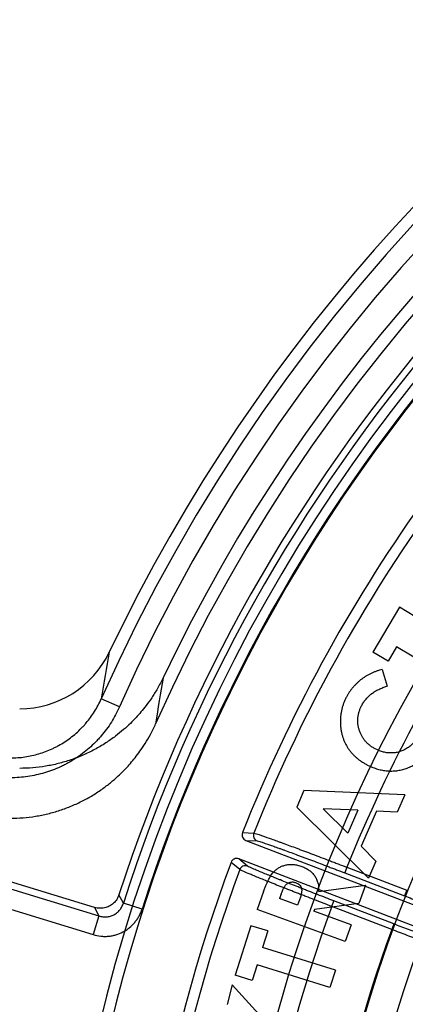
# Model space of a CAD drawing. Header units: millimetres. Extents: x 0 to 297, y 0 to 210.
# Tile 31 of 256: x 144.272 to 144.408, y 91.211 to 91.558. Entities that reach past the tile are written whole.
import ezdxf

# ---------------------------------------------------------------- set-up
doc = ezdxf.new("R2010")
doc.units = ezdxf.units.MM
doc.header["$LTSCALE"] = 16.335
doc.layers.get('0').update_dxf_attribs({"linetype": 'CONTINUOUS'})
doc.layers.add('01_GLOBAL', color=7, linetype='CONTINUOUS')
doc.layers.add('INTFCLR_144815', color=7, linetype='CONTINUOUS')

msp = doc.modelspace()

# ---------------------------------------------------------------- linework, layer by layer
at = {"color": 7, "linetype": 'Continuous'}
msp.add_circle((145.8748034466, 92.1344639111), 2.66, dxfattribs=at)
at = {"color": 9, "linetype": 'Continuous'}
msp.add_arc((145.8748034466, 92.1344639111), 2.6259090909, 182.9674534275, 267.0325465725, dxfattribs=at)
at = {"layer": '01_GLOBAL', "color": 7, "linetype": 'Continuous'}
msp.add_circle((145.8748034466, 92.1344639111), 2.695, dxfattribs=at)
at = {"layer": 'INTFCLR_144815', "color": 6, "linetype": 'Continuous'}
for p, q in [((144.4060722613, 91.3509844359), (144.3966626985, 91.33520388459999)), ((144.4114281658, 91.3477922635), (144.4060722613, 91.3509844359)), ((144.402018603, 91.33201171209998), (144.3966626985, 91.33520388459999)), ((144.4050371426, 91.33707377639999), (144.402018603, 91.33201171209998)), ((144.4282304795, 91.3232432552), (144.4050371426, 91.33707377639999)), ((144.3999574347, 91.3290756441), (144.4016536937, 91.32319216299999)), ((144.3985981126, 91.3006180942), (144.3974731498, 91.3011407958)), ((144.3945280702, 91.29556451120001), (144.3958092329, 91.2949499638)), ((144.3723716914, 91.2864711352), (144.3698139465, 91.2806076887)), ((144.4078729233, 91.28488840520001), (144.3723716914, 91.2864711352)), ((144.4078729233, 91.28488840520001), (144.4052483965, 91.2788780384)), ((144.3698139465, 91.2806076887), (144.395084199, 91.2556179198)), ((144.3878316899, 91.2714518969), (144.3791700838, 91.2800600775)), ((144.3913644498, 91.2795325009), (144.3791700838, 91.2800600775)), ((144.3913644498, 91.2795325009), (144.3878316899, 91.2714518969)), ((144.3979491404, 91.2792319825), (144.3925398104, 91.2668372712)), ((144.4052483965, 91.2788780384), (144.3979491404, 91.2792319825)), ((144.3519106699, 91.26890385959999), (144.4413618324, 91.2345667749)), ((144.3977154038, 91.2616282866), (144.3925398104, 91.266837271)), ((144.4388532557, 91.2280317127), (144.3493926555, 91.2623724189)), ((144.298540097, 91.245281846), (144.2468628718, 91.26108115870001)), ((144.3977154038, 91.2616282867), (144.395084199, 91.2556179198)), ((144.3776481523, 91.2508370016), (144.3775518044, 91.252512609)), ((144.3776481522, 91.25083700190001), (144.3941165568, 91.2531276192)), ((144.3941165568, 91.2531276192), (144.3917524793, 91.246676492)), ((144.3581211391, 91.25086371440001), (144.3558305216, 91.2445995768)), ((144.3643652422, 91.2500089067), (144.3637708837, 91.2483861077)), ((144.3701151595, 91.2460620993), (144.3637708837, 91.2483861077)), ((144.3707896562, 91.2479186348), (144.3701151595, 91.2460620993)), ((144.3868373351, 91.23324666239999), (144.3558305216, 91.2445995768)), ((144.3760721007, 91.24450608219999), (144.375871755, 91.2439584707)), ((144.3917524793, 91.246676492), (144.3760721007, 91.24450608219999)), ((144.389001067, 91.23915017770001), (144.3758717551, 91.243958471)), ((144.3536428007, 91.23884984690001), (144.3481666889, 91.2213730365)), ((144.3595797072, 91.23698663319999), (144.3536428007, 91.23884984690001)), ((144.3890010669, 91.23915017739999), (144.3868373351, 91.23324666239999)), ((144.3595797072, 91.23698663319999), (144.3577765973, 91.2312233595)), ((144.3834608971, 91.2231761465), (144.3577765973, 91.2312233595)), ((144.3558599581, 91.2251194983), (144.3541035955, 91.2195098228)), ((144.3815442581, 91.2170722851), (144.3558599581, 91.2251194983)), ((144.3541035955, 91.2195098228), (144.3481666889, 91.2213730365)), ((144.3834608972, 91.2231761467), (144.3815442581, 91.2170722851)), ((144.347046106, 91.21805245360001), (144.3452630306, 91.21114721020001)), ((144.3600017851, 91.2037611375), (144.347046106, 91.21805245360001))]:
    msp.add_line(p, q, dxfattribs=at)
at = {"layer": 'INTFCLR_144815', "color": 9, "linetype": 'Continuous'}
for p, q in [((144.3073164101, 91.31589140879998), (144.3009206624, 91.3187358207)), ((144.3507097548, 91.2716375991), (144.3546901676, 91.2714580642)), ((144.3519106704, 91.26890385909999), (144.3558851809, 91.2687198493)), ((144.352467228, 91.2598505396), (144.3493926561, 91.2623724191)), ((144.2462181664, 91.258778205), (144.3000924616, 91.2423071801)), ((144.3497482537, 91.25861883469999), (144.3466722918, 91.26114796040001)), ((144.3875159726, 91.2594099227), (144.3867635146, 91.2574497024)), ((144.3875159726, 91.2594099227), (144.4085945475, 91.2513186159)), ((144.3867635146, 91.2574497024), (144.4078420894, 91.2493583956)), ((144.2441967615, 91.25216648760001), (144.2980710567, 91.23569546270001)), ((144.3086981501, 91.2468088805), (144.3071370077, 91.2497572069)), ((144.4085945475, 91.2513186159), (144.4078420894, 91.2493583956)), ((144.2985389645, 91.24528219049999), (144.3000915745, 91.24230747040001)), ((144.3152819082, 91.24469915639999), (144.3086978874, 91.24680902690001)), ((144.3822013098, 91.2456046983), (144.3829537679, 91.2475649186)), ((144.403293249, 91.2375082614), (144.3822013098, 91.2456046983)), ((144.4040457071, 91.2394684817), (144.3829537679, 91.2475649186)), ((144.3000924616, 91.24230718), (144.2980710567, 91.23569546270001)), ((144.4040457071, 91.2394684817), (144.403293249, 91.2375082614))]:
    msp.add_line(p, q, dxfattribs=at)
at = {"layer": 'INTFCLR_144815', "color": 6, "linetype": 'Continuous'}
for centre, radius, start, end in [((144.8596077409, 91.07026820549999), 0.6157754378, 313.9937911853, 154.5150993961), ((144.8596077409, 91.07026820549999), 0.5947754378, 312.9543589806, 154.5144414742), ((144.8596077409, 91.07026820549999), 0.5903864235, 71.6563998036, 156.0440844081), ((144.8596077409, 91.07026820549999), 0.5808960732, 70.9981667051, 162.0018332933), ((144.8596077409, 91.07026820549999), 0.5751005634, 108.7136429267, 257.7559644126), ((144.8596077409, 91.07026820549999), 0.4627266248, 45.0000000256, 314.9999999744), ((144.8596077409, 91.07026820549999), 0.4618985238, 44.999999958, 315.000000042), ((144.8596077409, 91.07026820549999), 0.461229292, 44.99999997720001, 315.0000000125), ((144.8599207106, 91.0696204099), 0.54782, 144.5520789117, 158.3604875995), ((144.2721410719, 91.3502774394), 0.0350098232, 270.0120030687, 334.5268850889), ((144.352662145, 91.2708647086), 0.002099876, 158.4026144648, 249.0311850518), ((144.348639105, 91.2604122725), 0.0020999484, 68.9714513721, 159.4916574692), ((144.8599207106, 91.0696204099), 0.54782, 159.5360679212, 203.3367082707)]:
    msp.add_arc(centre, radius, start, end, dxfattribs=at)
at = {"layer": 'INTFCLR_144815', "color": 9, "linetype": 'Continuous'}
for centre, radius, start, end in [((144.8596077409, 91.07026820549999), 0.6114469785, 71.617857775, 156.0236179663), ((144.8596077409, 91.07026820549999), 0.6044472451, 71.6178577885, 156.0236179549), ((144.8596077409, 91.07026820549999), 0.5785048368, 70.768222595, 162.2317774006), ((144.8596077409, 91.07026820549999), 0.5712784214, 125.9035433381, 247.5002459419), ((144.8596076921, 91.0702682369), 0.5153551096, 125.9035433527, 247.5002459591), ((144.859607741, 91.07026820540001), 0.5715914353, 137.7076787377, 162.2317774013), ((144.8596077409, 91.07026820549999), 0.4856448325, 128.484146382, 209.9999999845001), ((144.8599207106, 91.06962041), 0.544055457, 144.6884762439, 158.2234804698), ((144.8596077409, 91.07026820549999), 0.4750435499, 138.4596802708, 165.5403197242), ((144.8599207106, 91.0696204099), 0.5091034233, 144.7941622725, 158.1121101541), ((144.8953994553, 91.22525406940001), 0.6017839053, 169.4710063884, 171.063422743), ((144.8941577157, 91.2251554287), 0.5803130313, 169.9734728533, 171.594447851), ((144.3566414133, 91.27067961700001), 0.0021007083, 158.2505300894, 248.8994679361), ((144.8599207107, 91.06962041), 0.5440554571, 159.6723536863, 203.1995351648), ((144.3517178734, 91.2578881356), 0.0021007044, 69.10037075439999, 159.6459068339), ((144.8599207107, 91.06962041), 0.5091034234, 159.7769988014, 203.0866188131), ((144.859607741, 91.07026820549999), 0.485996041, 159.8720266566, 203.1279733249)]:
    msp.add_arc(centre, radius, start, end, dxfattribs=at)
at = {"layer": 'INTFCLR_144815', "color": 6, "linetype": 'Continuous'}
for points, knots in [([(144.3999574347, 91.3290756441), (144.3996181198, 91.3289900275), (144.3989415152, 91.3288193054), (144.3979478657, 91.3285032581), (144.3969765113, 91.3281443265), (144.3960335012, 91.3277289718), (144.3951168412, 91.32726112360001), (144.3942288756, 91.32673884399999), (144.393365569, 91.3261683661), (144.3925246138, 91.3255570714), (144.3917204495, 91.3248984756), (144.3909600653, 91.32420321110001), (144.3902393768, 91.323479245), (144.3895672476, 91.32271621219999), (144.3889298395, 91.3219252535), (144.3883503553, 91.3210909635), (144.3878055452, 91.32023023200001), (144.3874793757, 91.31963233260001), (144.3873156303, 91.319332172)], [0, 0, 0, 0, 0.0637545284, 0.1271285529, 0.1898908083, 0.252369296, 0.3147740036, 0.3773156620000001, 0.4399795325, 0.5032626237, 0.5666781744, 0.6292711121, 0.6909385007, 0.7527178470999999, 0.8144825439, 0.8759254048, 0.937711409, 1, 1, 1, 1]), ([(144.3227076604, 91.3261903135), (144.3220853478, 91.3248847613), (144.3208233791, 91.3224813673), (144.3188031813, 91.3192308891), (144.3168539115, 91.31649885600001), (144.3149981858, 91.3141834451), (144.313136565, 91.3120831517), (144.3111037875, 91.3100043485), (144.3087054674, 91.307804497), (144.3058273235, 91.3054737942), (144.3024244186, 91.3030933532), (144.2985818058, 91.30083135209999), (144.2944519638, 91.29883513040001), (144.2901719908, 91.2971832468), (144.2857740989, 91.2958876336), (144.2812864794, 91.29495584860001), (144.2767347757, 91.29439355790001), (144.2736772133, 91.294268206), (144.2721485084, 91.294268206)], [0, 0, 0, 0, 0.0688065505, 0.1289884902, 0.1819446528, 0.2283773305, 0.2700928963, 0.3154186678, 0.3666412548, 0.4248355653, 0.4914858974, 0.564026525, 0.6367310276, 0.7094675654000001, 0.7820398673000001, 0.8546078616, 0.9272723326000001, 1, 1, 1, 1]), ([(144.3927116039, 91.31638709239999), (144.392940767, 91.31679353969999), (144.3933958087, 91.3176006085), (144.39423576, 91.31870546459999), (144.3951814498, 91.3197166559), (144.396251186, 91.3206193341), (144.3974312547, 91.32142571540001), (144.3987333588, 91.32211863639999), (144.4001438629, 91.3227258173), (144.4011428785, 91.3230343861), (144.4016536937, 91.32319216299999)], [0, 0, 0, 0, 0.1209075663, 0.2400821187, 0.3589485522, 0.4793823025, 0.6023770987, 0.7289638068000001, 0.8614141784, 1, 1, 1, 1]), ([(144.3873156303, 91.319332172), (144.3871379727, 91.3189734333), (144.3867848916, 91.3182604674), (144.386329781, 91.31716470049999), (144.3859546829, 91.316050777), (144.3856540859, 91.3149197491), (144.3854242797, 91.3137714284), (144.3852825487, 91.31260589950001), (144.3851963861, 91.31142665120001), (144.3852023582, 91.3102399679), (144.3852650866, 91.3090600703), (144.3854048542, 91.30790419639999), (144.3856199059, 91.3067804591), (144.3859002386, 91.30568947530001), (144.3862482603, 91.30462891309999), (144.3866684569, 91.3035993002), (144.3871653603, 91.3026037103), (144.3877252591, 91.3016406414), (144.3883539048, 91.3007202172), (144.3890425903, 91.2998406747), (144.389802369, 91.2990113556), (144.3906206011, 91.298222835), (144.3915093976, 91.2974887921), (144.3924494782, 91.2967896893), (144.3934622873, 91.2961494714), (144.3941697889, 91.29576115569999), (144.3945280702, 91.29556451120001)], [0, 0, 0, 0, 0.0433085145, 0.0860723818, 0.1282708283, 0.1703963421, 0.2126277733, 0.2548729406, 0.2973645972, 0.3404804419, 0.3831825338, 0.4251590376, 0.4663528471, 0.5068971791, 0.5469628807, 0.5870408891, 0.6271131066, 0.6672684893, 0.7074873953, 0.7476268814, 0.7880364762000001, 0.8290927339, 0.8704804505, 0.9126823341, 0.9557820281, 1, 1, 1, 1]), ([(144.3974731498, 91.3011407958), (144.397130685, 91.3013300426), (144.396458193, 91.30170166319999), (144.3955338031, 91.30236499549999), (144.3946910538, 91.3030850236), (144.3939478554, 91.3038863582), (144.3932898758, 91.3047517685), (144.3927187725, 91.3056834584), (144.3922431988, 91.3066874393), (144.3918603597, 91.30774779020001), (144.3915740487, 91.3088384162), (144.3913993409, 91.3099368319), (144.3913298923, 91.3110283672), (144.3913771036, 91.3121163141), (144.3915396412, 91.3131992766), (144.391814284, 91.314275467), (144.3922045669, 91.31534585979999), (144.3925405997, 91.31603592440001), (144.3927116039, 91.31638709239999)], [0, 0, 0, 0, 0.065841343, 0.1292914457, 0.1912182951, 0.2522226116, 0.3129533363, 0.374031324, 0.435904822, 0.4997039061, 0.5636240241, 0.6255009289, 0.6867202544, 0.7475064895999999, 0.8085280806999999, 0.8708090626, 0.934255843, 1, 1, 1, 1]), ([(144.2688954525, 91.27670489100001), (144.2703724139, 91.27670489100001), (144.2733278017, 91.2768219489), (144.2777345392, 91.27734789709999), (144.2820895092, 91.2782217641), (144.2863617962, 91.279438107), (144.2905224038, 91.28098819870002), (144.2945462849, 91.2828620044), (144.2983680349, 91.28502500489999), (144.3018253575, 91.2873547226), (144.3048108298, 91.2896952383), (144.3073048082, 91.2919186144), (144.3093983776, 91.2940058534), (144.3112095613, 91.29599985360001), (144.312914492, 91.29805928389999), (144.3146489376, 91.30037291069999), (144.3164731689, 91.3031063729), (144.3183467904, 91.3063318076), (144.3195091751, 91.30870400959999), (144.3200783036, 91.30998494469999)], [0, 0, 0, 0, 0.0686391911, 0.1372843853, 0.2060439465, 0.2748440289, 0.3435056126, 0.412168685, 0.4809133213, 0.5473740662, 0.6057245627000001, 0.657080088, 0.7025579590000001, 0.7430497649, 0.7822234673, 0.8267666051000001, 0.8773716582, 0.9348594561, 1, 1, 1, 1]), ([(144.4128797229, 91.30596912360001), (144.4126193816, 91.3055099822), (144.4121068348, 91.3046060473), (144.4111534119, 91.3033911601), (144.410076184, 91.3023226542), (144.4090710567, 91.30156675), (144.4082218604, 91.30104337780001), (144.4075681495, 91.3006997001), (144.406901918, 91.30040458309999), (144.4062194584, 91.3001665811), (144.4055264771, 91.2999693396), (144.4048208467, 91.29982497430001), (144.4041007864, 91.2997213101), (144.4031235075, 91.29966147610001), (144.4018831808, 91.2997126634), (144.4003965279, 91.2999763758), (144.3993057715, 91.30032255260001), (144.3987143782, 91.3005680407), (144.3985981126, 91.3006180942)], [0, 0, 0, 0, 0.0938605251, 0.1847879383, 0.2739026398, 0.3633094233, 0.4079653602, 0.4513963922, 0.4946934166, 0.5375602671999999, 0.5799666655, 0.6228701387, 0.6656893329, 0.7093709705, 0.7970267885, 0.8859633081, 0.9774572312, 1, 1, 1, 1]), ([(144.3958092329, 91.2949499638), (144.3959491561, 91.29488619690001), (144.3966386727, 91.2945799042), (144.3978966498, 91.29411229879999), (144.3995950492, 91.29366519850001), (144.4012898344, 91.2933837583), (144.4029778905, 91.29329249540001), (144.4046635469, 91.29337096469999), (144.4063415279, 91.29363512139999), (144.4080017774, 91.29406829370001), (144.4096083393, 91.29466548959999), (144.4111366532, 91.295416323), (144.4125646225, 91.2963243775), (144.4139001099, 91.2973763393), (144.415134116, 91.2985814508), (144.4162733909, 91.29993254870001), (144.4173213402, 91.3014321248), (144.4179224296, 91.3025173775), (144.4182289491, 91.30307079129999)], [0, 0, 0, 0, 0.0174242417, 0.08549509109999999, 0.1517474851, 0.2161399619, 0.2797947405, 0.3429196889, 0.4069838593, 0.4718884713, 0.5370073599, 0.6008482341, 0.6644500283, 0.728379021, 0.7931222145, 0.8595165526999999, 0.92836187, 1, 1, 1, 1]), ([(144.3581211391, 91.25086371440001), (144.3582748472, 91.25127634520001), (144.3585704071, 91.2520697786), (144.3590309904, 91.2532022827), (144.3594919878, 91.2542303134), (144.3599429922, 91.25515866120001), (144.3603886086, 91.2559824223), (144.3608303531, 91.2567000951), (144.3612615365, 91.2573207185), (144.3617029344, 91.2578429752), (144.3621547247, 91.2582958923), (144.3626298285, 91.2586960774), (144.3631322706, 91.2590573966), (144.3636593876, 91.2593809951), (144.3642194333, 91.2596515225), (144.3648002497, 91.2598984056), (144.3654178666, 91.2600857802), (144.3660540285, 91.2602483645), (144.3667101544, 91.2603634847), (144.3673803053, 91.260420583), (144.3680588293, 91.2604368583), (144.3687459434, 91.26039289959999), (144.3694425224, 91.2603076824), (144.3701498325, 91.2601663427), (144.3708653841, 91.25997229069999), (144.3713381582, 91.2598085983), (144.3715776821, 91.25972566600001)], [0, 0, 0, 0, 0.0712033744, 0.1369145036, 0.1976608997, 0.2533641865, 0.3037839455, 0.3490393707, 0.3895890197, 0.42586273, 0.4594621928, 0.4929244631, 0.526192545, 0.5594684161, 0.5927929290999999, 0.6266861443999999, 0.6614102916, 0.6970315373, 0.7328360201, 0.7689791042, 0.8057037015, 0.8424847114, 0.8802135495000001, 0.9191126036, 0.9590196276, 1, 1, 1, 1]), ([(144.3715776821, 91.25972566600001), (144.3718262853, 91.259631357), (144.3723151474, 91.25944590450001), (144.3730085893, 91.2591109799), (144.373650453, 91.2587405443), (144.3742538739, 91.25834910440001), (144.3747968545, 91.2579050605), (144.3753018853, 91.25743724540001), (144.3757602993, 91.2569359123), (144.3761601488, 91.25639122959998), (144.3765139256, 91.2558164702), (144.3768245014, 91.2552101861), (144.3770875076, 91.2545677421), (144.3772874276, 91.25388538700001), (144.3774550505, 91.2531997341), (144.3775242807, 91.25273654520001), (144.3775518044, 91.252512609)], [0, 0, 0, 0, 0.08042565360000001, 0.1581518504, 0.2326746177, 0.3045981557, 0.3754988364, 0.4446009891, 0.5127910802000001, 0.5806877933, 0.6487313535, 0.7168115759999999, 0.7866062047, 0.8584129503, 0.9317698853, 1, 1, 1, 1]), ([(144.3643652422, 91.2500089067), (144.3645026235, 91.2503706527), (144.3647539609, 91.25103246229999), (144.3651360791, 91.25192004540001), (144.365496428, 91.25260797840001), (144.3658494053, 91.25311790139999), (144.3662094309, 91.2534949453), (144.366593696, 91.2537841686), (144.3670142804, 91.2540097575), (144.3674688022, 91.2541600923), (144.3679430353, 91.2542487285), (144.3684319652, 91.2542622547), (144.3689312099, 91.2541964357), (144.3692550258, 91.2540901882), (144.3694206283, 91.25403585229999)], [0, 0, 0, 0, 0.1571415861, 0.2874884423, 0.3922534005, 0.4720204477, 0.5385160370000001, 0.6030657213, 0.6665622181, 0.7314591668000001, 0.7967140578, 0.8618310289, 0.9293390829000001, 1, 1, 1, 1]), ([(144.3694206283, 91.25403585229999), (144.3696814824, 91.2539254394), (144.3701714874, 91.25371803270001), (144.3707997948, 91.2532723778), (144.3712409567, 91.25271390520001), (144.3714669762, 91.2521776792), (144.3715552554, 91.2517059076), (144.3715698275, 91.2512999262), (144.371551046, 91.2508483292), (144.3714790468, 91.25035133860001), (144.3713714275, 91.24980985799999), (144.3712227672, 91.2492190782), (144.3710307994, 91.24858103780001), (144.3708720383, 91.2481449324), (144.3707896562, 91.2479186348)], [0, 0, 0, 0, 0.1175050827, 0.2207290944, 0.3162083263, 0.4094804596, 0.4593646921, 0.5149275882, 0.5778814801, 0.6469456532, 0.7233095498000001, 0.8072050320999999, 0.8999575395, 1, 1, 1, 1]), ([(144.307137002, 91.2497572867), (144.3069513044, 91.2491856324), (144.3064335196, 91.2480871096), (144.3052614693, 91.2467046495), (144.3037817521, 91.2456708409), (144.302088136, 91.24506207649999), (144.3002958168, 91.2449022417), (144.2991098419, 91.24510755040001), (144.298540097, 91.245281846)], [0, 0, 0, 0, 0.168196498, 0.3353770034, 0.5017472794, 0.6675397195, 0.8332726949, 1, 1, 1, 1]), ([(144.4361257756, 91.2255219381), (144.4358516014, 91.2255389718), (144.435337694, 91.22573082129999), (144.4344956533, 91.2259805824), (144.4335226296, 91.2263118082), (144.4323367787, 91.22671726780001), (144.4309479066, 91.2272055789), (144.4293626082, 91.2277700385), (144.4275908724, 91.22840858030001), (144.4256517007, 91.2291140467), (144.4235618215, 91.2298806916), (144.4213342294, 91.230703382), (144.4189784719, 91.2315785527), (144.4165132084, 91.2324993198), (144.4139651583, 91.2334559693), (144.4113552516, 91.23444062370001), (144.4087025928, 91.23544558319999), (144.4060093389, 91.2364700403), (144.4042037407, 91.2371597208), (144.4032932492, 91.2375082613)], [0, 0, 0, 0, 0.023573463, 0.046176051, 0.07570244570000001, 0.1116427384, 0.1537714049, 0.2020217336, 0.2560558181, 0.3153827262, 0.37910088, 0.4470834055, 0.5191622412, 0.5947582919, 0.6729127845, 0.7527245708, 0.8341351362, 0.9163375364, 1, 1, 1, 1])]:
    msp.add_open_spline(points, degree=3, knots=knots, dxfattribs=at)
at = {"layer": 'INTFCLR_144815', "color": 9, "linetype": 'Continuous'}
for points, knots in [([(144.268935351, 91.29794081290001), (144.2697814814, 91.2979408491), (144.2714745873, 91.298002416), (144.2748277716, 91.2983691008), (144.2789425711, 91.2992771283), (144.2824867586, 91.3006160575), (144.2847540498, 91.3017141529), (144.2862438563, 91.3025035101), (144.288761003, 91.304016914), (144.2914429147, 91.30605178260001), (144.2935788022, 91.3080688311), (144.2947405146, 91.30929129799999), (144.2964085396, 91.31117879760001), (144.2986532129, 91.31423130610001), (144.3002382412, 91.3172011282), (144.3009206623, 91.31873582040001)], [0, 0, 0, 0, 0.0629523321, 0.125914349, 0.2507892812, 0.3753151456, 0.4067215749, 0.4381986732, 0.5007235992, 0.6250883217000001, 0.6876526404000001, 0.7191419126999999, 0.7505277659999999, 0.8750390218, 1, 1, 1, 1]), ([(144.3073164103, 91.3158914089), (144.3064896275, 91.31403254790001), (144.3045880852, 91.3104796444), (144.301913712, 91.3068389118), (144.2999028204, 91.3045632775), (144.2985003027, 91.3030877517), (144.2959329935, 91.3006659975), (144.2927356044, 91.298240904), (144.2897134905, 91.2964226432), (144.2879156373, 91.2954702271), (144.2851790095, 91.29414570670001), (144.280954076, 91.2925529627), (144.2760291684, 91.29146159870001), (144.2719801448, 91.2910185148), (144.2699526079, 91.29094510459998), (144.2689353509, 91.29094507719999)], [0, 0, 0, 0, 0.1250000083, 0.2500000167, 0.2812500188, 0.3125000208, 0.375000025, 0.5000000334, 0.5625000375, 0.5937500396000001, 0.6250000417, 0.75000005, 0.8750000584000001, 0.9375000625, 1, 1, 1, 1]), ([(144.3546901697, 91.27145806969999), (144.3550157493, 91.27143739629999), (144.3556263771, 91.27119989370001), (144.3566358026, 91.2708950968), (144.3583778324, 91.2702905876), (144.3604639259, 91.2695574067), (144.3625054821, 91.2688183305), (144.3638729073, 91.2683201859), (144.3662222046, 91.2674598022), (144.3686605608, 91.26655610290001), (144.3711874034, 91.2656125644), (144.3730321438, 91.2649215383), (144.3764125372, 91.2636496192), (144.3798459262, 91.2623465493), (144.3828533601, 91.2611985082), (144.3849226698, 91.2604067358), (144.3864775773, 91.25980959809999), (144.3875159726, 91.2594099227)], [0, 0, 0, 0, 0.0279837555, 0.0550480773, 0.09086709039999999, 0.1859173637, 0.2448497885, 0.2770812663, 0.3107560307, 0.4594551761, 0.5001403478, 0.5421208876, 0.6284306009, 0.8099494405, 0.8571262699, 0.9045587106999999, 1, 1, 1, 1]), ([(144.355885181, 91.2687198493), (144.3561917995, 91.26870560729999), (144.3567678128, 91.2684828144), (144.3577180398, 91.2682009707), (144.3593577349, 91.26763742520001), (144.3613202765, 91.2669527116), (144.3632410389, 91.2662620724), (144.364527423, 91.26579633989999), (144.3667373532, 91.26499162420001), (144.3690309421, 91.2641460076), (144.3714075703, 91.2632625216), (144.3731425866, 91.2626153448), (144.3763217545, 91.2614237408), (144.3795507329, 91.2602028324), (144.382378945, 91.2591267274), (144.3843248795, 91.2583844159), (144.3857870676, 91.25782452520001), (144.3867635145, 91.2574497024)], [0, 0, 0, 0, 0.0280078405, 0.0550821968, 0.0909014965, 0.1859534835, 0.2448866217, 0.2771174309, 0.3107902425, 0.4594848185, 0.5001681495, 0.5421467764, 0.6284528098, 0.8099611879, 0.8571348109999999, 0.9045644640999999, 1, 1, 1, 1]), ([(144.3822013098, 91.2456046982), (144.3801480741, 91.24639102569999), (144.3770945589, 91.24756571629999), (144.3735498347, 91.2489392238), (144.3715694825, 91.2497094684), (144.3687628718, 91.250803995), (144.3656101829, 91.2520416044), (144.3625464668, 91.2532556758), (144.360924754, 91.2539019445), (144.3587987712, 91.2547525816), (144.3567845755, 91.2555662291), (144.354884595, 91.2563461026), (144.3538539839, 91.2567742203), (144.3524313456, 91.25735988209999), (144.351015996, 91.2580220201), (144.3500070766, 91.2584136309), (144.3497482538, 91.25861883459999)], [0, 0, 0, 0, 0.1886056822, 0.2806510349, 0.3261033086, 0.3708818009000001, 0.5390686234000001, 0.6166387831, 0.6535769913, 0.6888224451, 0.8130659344, 0.8399309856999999, 0.8649890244, 0.9088292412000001, 0.9716661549, 1, 1, 1, 1]), ([(144.3829537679, 91.2475649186), (144.3810242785, 91.24830558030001), (144.3781549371, 91.249412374), (144.3748242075, 91.2507069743), (144.3729634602, 91.2514331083), (144.3703263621, 91.2524650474), (144.3673641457, 91.25363198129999), (144.3644858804, 91.2547775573), (144.3629623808, 91.25538751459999), (144.360965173, 91.2561904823), (144.3590732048, 91.2569590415), (144.357288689, 91.2576960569), (144.3563207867, 91.2581007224), (144.354984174, 91.25865412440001), (144.3536571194, 91.25928233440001), (144.352707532, 91.2596534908), (144.3524672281, 91.2598505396)], [0, 0, 0, 0, 0.1885945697, 0.2806336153, 0.3260840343, 0.3708606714, 0.5390402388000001, 0.6166068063, 0.653543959, 0.6887896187, 0.8130312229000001, 0.8398966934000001, 0.8649552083, 0.908795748, 0.9716424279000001, 1, 1, 1, 1]), ([(144.4078420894, 91.2493583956), (144.4087044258, 91.24902737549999), (144.4104229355, 91.2483662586), (144.4129847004, 91.24737638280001), (144.4155094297, 91.24639641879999), (144.4179782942, 91.2454337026), (144.4203728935, 91.2444953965), (144.4226761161, 91.24358820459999), (144.4248720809, 91.2427184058), (144.4269456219, 91.2418919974), (144.428881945, 91.2411149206), (144.4306670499, 91.2403927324), (144.4322881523, 91.2397308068), (144.4337337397, 91.2391334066), (144.4349945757, 91.23860582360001), (144.4360592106, 91.2381487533), (144.4369269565, 91.237774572), (144.4376521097, 91.23742529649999), (144.4381205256, 91.23723859), (144.4383155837, 91.23707778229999)], [0, 0, 0, 0, 0.0843226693, 0.1680898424, 0.2507128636, 0.3315559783, 0.4099994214, 0.48549681, 0.55753727, 0.6256198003, 0.6892684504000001, 0.7480054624, 0.8014118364, 0.8491164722, 0.8908026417, 0.9261630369, 0.9549373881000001, 0.9769222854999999, 1, 1, 1, 1]), ([(144.2980710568, 91.2356954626), (144.2989374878, 91.235430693), (144.3002655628, 91.2351601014), (144.3020728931, 91.2350597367), (144.3034117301, 91.2351156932), (144.3047409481, 91.2353000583), (144.3065066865, 91.2357263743), (144.3081605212, 91.2363959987), (144.309716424, 91.2373101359), (144.3111748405, 91.2383760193), (144.3124450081, 91.2396257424), (144.3135399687, 91.2410750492), (144.3144741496, 91.2426022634), (144.3150052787, 91.24383654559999), (144.3152819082, 91.24469915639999)], [0, 0, 0, 0, 0.1249999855, 0.1874999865, 0.2499999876, 0.3124999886, 0.3749999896, 0.4999999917, 0.5624999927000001, 0.6249999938, 0.7499999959, 0.8124999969, 0.8749999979, 1, 1, 1, 1]), ([(144.3000924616, 91.24230718), (144.3005283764, 91.24216282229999), (144.3014243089, 91.24195822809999), (144.3027953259, 91.2419199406), (144.3041350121, 91.24215560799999), (144.3053953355, 91.2426578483), (144.3065237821, 91.2434072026), (144.3074804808, 91.24437530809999), (144.3082273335, 91.2455205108), (144.3085686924, 91.2463713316), (144.3086979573, 91.24680900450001)], [0, 0, 0, 0, 0.1269209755, 0.252138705, 0.3767078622, 0.5002605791, 0.6245030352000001, 0.7484491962, 0.8738620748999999, 1, 1, 1, 1]), ([(144.434909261, 91.2282040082), (144.4346561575, 91.2282150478), (144.4341821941, 91.2283901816), (144.4334083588, 91.2286162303), (144.4325123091, 91.2289191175), (144.4314147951, 91.22929203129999), (144.4301243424, 91.229743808), (144.42864972, 91.23026737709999), (144.4270013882, 91.2308604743), (144.4251909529, 91.2315184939), (144.4232316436, 91.2322368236), (144.4211375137, 91.233010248), (144.4189232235, 91.23383339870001), (144.4166038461, 91.23470066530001), (144.4141958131, 91.23560592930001), (144.4117172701, 91.2365423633), (144.4091872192, 91.2375027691), (144.4066241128, 91.2384801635), (144.4049069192, 91.2391378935), (144.4040457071, 91.2394684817)], [0, 0, 0, 0, 0.0231275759, 0.0451535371, 0.0739556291, 0.1093267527, 0.1510233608, 0.198750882, 0.2521830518, 0.3109402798, 0.3746024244, 0.4426883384, 0.5147332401, 0.5902585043, 0.6687402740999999, 0.7495811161, 0.8321331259, 0.9157872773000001, 1, 1, 1, 1])]:
    msp.add_open_spline(points, degree=3, knots=knots, dxfattribs=at)

doc.saveas('drawing.dxf')
